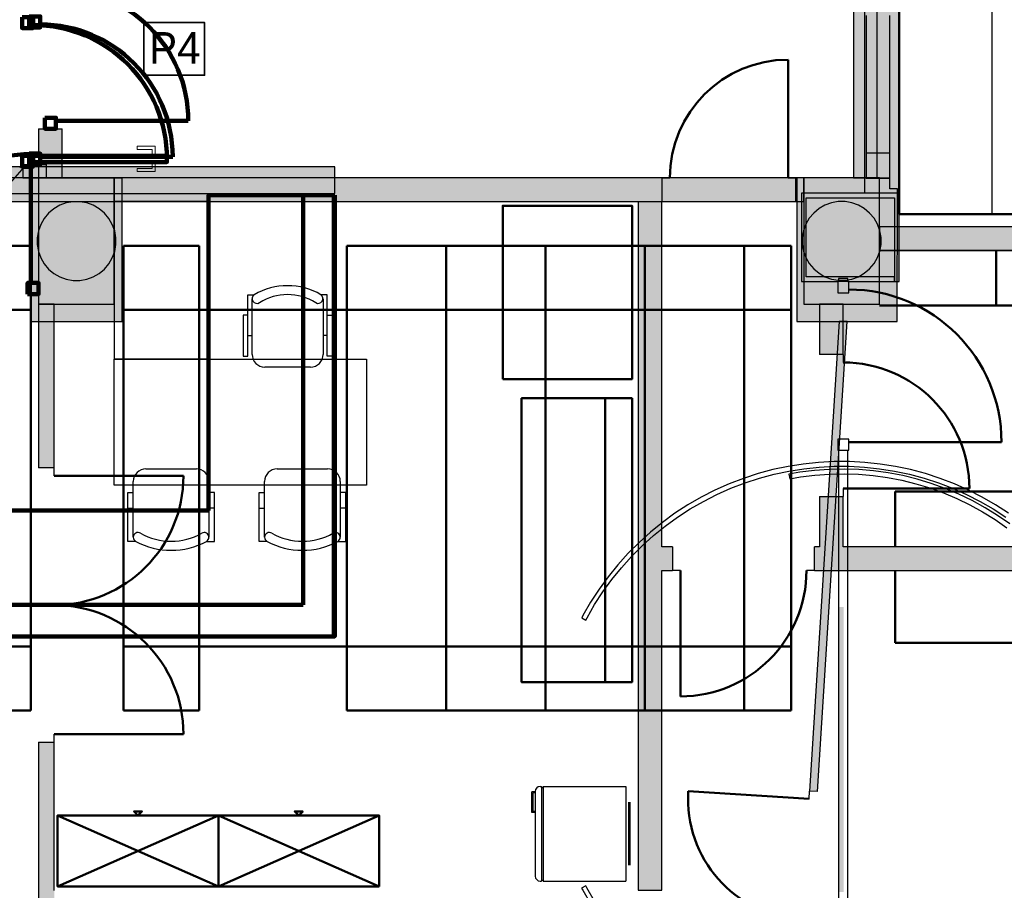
# Model space of a CAD drawing. Header units: metres. Extents: x -1 to 482, y -6 to 50.
# Tile 15 of 19: x 415.78 to 422.02, y 19.78 to 25.3. Entities that reach past the tile are written whole.
import ezdxf

# ---------------------------------------------------------------- set-up
doc = ezdxf.new("R2010")
doc.units = ezdxf.units.M
doc.linetypes.add('CONTINUA', pattern=[0])
doc.linetypes.add('VERDECKT', pattern=[9.525, 6.35, -3.175])
for name, color, linetype, lineweight in [('3D PB MURS', 7, 'CONTINUA', 25), ('3D PB MURS NOUS', 7, 'CONTINUA', 25), ('3D PB PILAR', 7, 'CONTINUA', 25), ('3D PS-1 MUR', 7, 'CONTINUA', 25), ('3D PS-1 MUR NOU', 7, 'CONTINUA', 25), ('3D PS-1 PILAR', 7, 'CONTINUA', 25), ('3D PS-2 MUR', 7, 'CONTINUA', 25), ('3D PS-2 MUR NOUS', 7, 'CONTINUA', 25), ('3D PS-2 PILARS', 7, 'CONTINUA', 25), ('DISPOSICIÓ FUSTERIES INT  PS -1', 7, 'CONTINUA', 25), ('PB ESCALES 2D', 7, 'CONTINUA', 25), ('PS -2  MOBLES', 7, 'CONTINUA', 25), ('PS-1 ESCALES 2D', 7, 'CONTINUA', 25), ('PS-1 MOBLES', 7, 'CONTINUA', 25)]:
    doc.layers.add(name, color=color, linetype=linetype, lineweight=lineweight)
doc.styles.add('Century Gothic', font='txt')

# ---------------------------------------------------------------- blocks, each defined once
blk = doc.blocks.new('_CLOSEDFILLED')
at = {"color": 0, "linetype": 'ByBlock', "lineweight": -2}
blk.add_solid([(-1, 0), (0, 0), (-1, 0)], dxfattribs=at)

msp = doc.modelspace()

# ---------------------------------------------------------------- hatches: boundary and pattern name
at = {"layer": '3D PB MURS', "linetype": 'CONTINUA', "lineweight": 18, "true_color": 0xa0a0a0, "transparency": 33554687}
for points in [[(421.3564, 24.2035), (421.3564, 27.1708), (421.1364, 27.1708), (421.1364, 24.2035)], [(417.7755, 24.3712), (410.3363, 24.3712), (410.3363, 24.3508), (410.3363, 24.3508), (410.3364, 24.2469), (410.3363, 24.2469), (410.3363, 24.2012), (413.3378, 24.2012), (413.4765, 24.201), (417.7755, 24.2012)]]:
    msp.add_hatch(color=253, dxfattribs=at).paths.add_polyline_path(points)
at = {"layer": '3D PB MURS', "linetype": 'CONTINUA', "lineweight": 18, "true_color": 0xababab, "transparency": 33554687}
for points in [[(421.3564, 24.2035), (420.7364, 24.2035), (420.7364, 24.1735), (421.3564, 24.1735)], [(420.7364, 24.1735), (420.7364, 23.6735), (420.7664, 23.6735), (420.7664, 24.1735)], [(421.3564, 23.6435), (421.3564, 24.1735), (421.3264, 24.1735), (421.3264, 23.6435)], [(421.0316, 23.6435), (421.3264, 23.6435), (421.3264, 23.6735), (420.7364, 23.6735), (420.7364, 23.6435), (420.9716, 23.6435), (420.9716, 23.6629), (421.0316, 23.6629)]]:
    msp.add_hatch(color=253, dxfattribs=at).paths.add_polyline_path(points)
at = {"layer": '3D PB MURS', "linetype": 'CONTINUA', "lineweight": 13, "transparency": 33554687}
msp.add_hatch(color=52, dxfattribs=at).paths.add_polyline_path([(420.9749, 21.5776), (420.9749, 19.771), (421.0049, 19.771), (421.0049, 21.5776)])
at = {"layer": '3D PB MURS NOUS', "linetype": 'CONTINUA', "lineweight": 18, "transparency": 33554687}
msp.add_hatch(color=220, dxfattribs=at).paths.add_polyline_path([(415.7764, 24.3712), (415.3705, 24.3712), (415.5205, 24.2012), (415.6591, 24.2011), (415.8071, 24.3711), (415.7764, 24.3711)])
at = {"layer": '3D PB PILAR', "linetype": 'CONTINUA', "lineweight": 18, "transparency": 33554687}
for points in [[(416.1591, 24.1494), (416.1154, 24.1494), (416.0724, 24.1418), (416.0313, 24.1268), (415.9935, 24.105), (415.96, 24.0769), (415.932, 24.0434), (415.9101, 24.0056), (415.8952, 23.9645), (415.8876, 23.9215), (415.8876, 23.8778), (415.8952, 23.8348), (415.9101, 23.7937), (415.932, 23.7559), (415.96, 23.7224), (415.9935, 23.6944), (416.0313, 23.6725), (416.0724, 23.6576), (416.1154, 23.65), (416.1591, 23.65), (416.2021, 23.6576), (416.2432, 23.6725), (416.281, 23.6944), (416.3145, 23.7224), (416.3426, 23.7559), (416.3644, 23.7937), (416.3794, 23.8348), (416.3869, 23.8778), (416.3869, 23.9215), (416.3794, 23.9645), (416.3644, 24.0056), (416.3426, 24.0434), (416.3145, 24.0769), (416.281, 24.105), (416.2432, 24.1268), (416.2021, 24.1418)], [(421.0133, 24.1505), (420.9696, 24.1505), (420.9266, 24.1429), (420.8855, 24.1279), (420.8477, 24.1061), (420.8142, 24.078), (420.7861, 24.0445), (420.7643, 24.0067), (420.7494, 23.9656), (420.7418, 23.9226), (420.7418, 23.8789), (420.7494, 23.8359), (420.7643, 23.7949), (420.7861, 23.757), (420.8142, 23.7236), (420.8477, 23.6955), (420.8855, 23.6736), (420.9266, 23.6587), (420.9696, 23.6511), (421.0133, 23.6511), (421.0563, 23.6587), (421.0974, 23.6736), (421.1352, 23.6955), (421.1687, 23.7236), (421.1968, 23.757), (421.2186, 23.7949), (421.2335, 23.8359), (421.2411, 23.8789), (421.2411, 23.9226), (421.2335, 23.9656), (421.2186, 24.0067), (421.1968, 24.0445), (421.1687, 24.078), (421.1352, 24.1061), (421.0974, 24.1279), (421.0563, 24.1429)]]:
    msp.add_hatch(color=9, dxfattribs=at).paths.add_polyline_path(points)
at = {"layer": '3D PS-1 MUR', "linetype": 'CONTINUA', "lineweight": 18, "true_color": 0xa0a0a0, "transparency": 33554687}
for points in [[(421.2167, 24.3007), (421.2167, 25.8907), (421.0667, 25.8907), (421.0667, 24.3007)], [(419.8514, 24.3007), (416.3764, 24.3007), (416.3764, 24.1507), (419.8514, 24.1507)], [(420.7514, 24.3007), (420.7014, 24.3007), (420.7014, 24.1507), (420.7514, 24.1507)], [(419.8514, 19.7811), (419.8514, 24.1507), (419.7014, 24.1507), (419.7014, 19.7811)], [(421.2314, 23.8407), (425.9363, 23.8407), (425.9674, 23.9907), (421.2314, 23.9907)], [(415.9964, 22.4605), (415.9964, 23.5007), (415.8964, 23.5007), (415.8964, 22.4605)], [(420.8518, 23.5007), (420.8518, 23.1797), (421.0018, 23.1797), (421.0018, 23.5007)], [(421.0018, 21.9607), (421.0018, 22.2798), (420.8518, 22.2798), (420.8518, 21.9607)], [(419.8514, 21.8107), (419.9189, 21.8107), (419.9189, 21.9607), (419.8514, 21.9607)], [(425.5467, 21.9607), (420.8183, 21.9607), (420.8183, 21.8107), (425.5156, 21.8107)], [(415.9964, 19.6807), (415.9964, 20.7207), (415.8964, 20.7207), (415.8964, 19.6807)]]:
    msp.add_hatch(color=253, dxfattribs=at).paths.add_polyline_path(points)
at = {"layer": '3D PS-1 MUR NOU', "linetype": 'CONTINUA', "lineweight": 18, "transparency": 33554687}
msp.add_hatch(color=220, dxfattribs=at).paths.add_polyline_path([(416.0464, 24.3007), (416.0464, 24.6124), (415.8964, 24.6124), (415.8964, 24.3007)])
at = {"layer": '3D PS-1 PILAR', "linetype": 'CONTINUA', "lineweight": 18, "transparency": 33554687}
for points in [[(415.8964, 23.5007), (416.3764, 23.5007), (416.3764, 24.3007), (415.8964, 24.3007)], [(420.7514, 23.5007), (421.2314, 23.5007), (421.2314, 24.3007), (420.7514, 24.3007)]]:
    msp.add_hatch(color=9, dxfattribs=at).paths.add_polyline_path(points)
at = {"layer": '3D PS-2 MUR', "linetype": 'CONTINUA', "lineweight": 18, "true_color": 0xa0a0a0, "transparency": 33554687}
for points in [[(421.2964, 24.2997), (421.2964, 24.4607), (421.1464, 24.4607), (421.1464, 24.2997)], [(420.7064, 24.3007), (412.6164, 24.3007), (412.6164, 24.2997), (412.4664, 24.2997), (412.4664, 24.3007), (411.9164, 24.3007), (411.9164, 24.1507), (420.7064, 24.1507)], [(420.9763, 23.3897), (420.7877, 20.4105), (420.8376, 20.4073), (421.0264, 23.3897)]]:
    msp.add_hatch(color=253, dxfattribs=at).paths.add_polyline_path(points)
at = {"layer": '3D PS-2 MUR NOUS', "linetype": 'CONTINUA', "lineweight": 18, "transparency": 33554687}
for points in [[(421.2964, 24.4607), (421.2964, 25.3307), (421.1464, 25.3307), (421.1464, 24.4607)], [(415.9473, 24.3007), (415.9473, 24.385), (415.7973, 24.385), (415.7973, 24.3007)]]:
    msp.add_hatch(color=220, dxfattribs=at).paths.add_polyline_path(points)
at = {"layer": '3D PS-2 PILARS', "linetype": 'CONTINUA', "lineweight": 18, "transparency": 33554687}
for points in [[(415.8464, 23.3897), (416.4272, 23.3897), (416.4272, 24.2997), (415.8464, 24.2997)], [(420.9774, 23.3907), (421.3444, 23.3907), (421.3464, 24.2307), (421.2964, 24.2307), (421.2964, 24.2997), (421.1464, 24.3), (420.7064, 24.3007), (420.7064, 23.3907), (420.9782, 23.3907)]]:
    msp.add_hatch(color=9, dxfattribs=at).paths.add_polyline_path(points)

# ---------------------------------------------------------------- linework, layer by layer
at = {"layer": '3D PB MURS', "color": 7, "linetype": 'CONTINUA', "lineweight": 25, "transparency": 33554687}
for p, q in [((421.3564, 24.2035), (421.3564, 27.1696)), ((421.1364, 25.8908), (421.1364, 24.2035)), ((417.7755, 24.3712), (412.127, 24.3712)), ((417.7755, 24.2012), (417.7755, 24.3712)), ((413.4765, 24.201), (417.7755, 24.2012)), ((421.1364, 24.2035), (420.7364, 24.2035)), ((420.7364, 24.2035), (420.7364, 24.1735)), ((421.3564, 24.2035), (421.1364, 24.2035)), ((421.3564, 24.1735), (421.3564, 24.2035)), ((421.3564, 24.2035), (421.3564, 24.2035)), ((421.3564, 24.2035), (421.3564, 24.2035)), ((420.7364, 24.1735), (420.7364, 23.6735)), ((420.7664, 24.1735), (421.3264, 24.1735)), ((420.7664, 23.6735), (420.7664, 24.1735)), ((421.3264, 24.1735), (421.3264, 23.6435)), ((421.3564, 23.6435), (421.3564, 24.1735)), ((420.7364, 23.6735), (420.7364, 23.6435)), ((420.7364, 23.6435), (420.9716, 23.6435)), ((421.3264, 23.6735), (420.7664, 23.6735)), ((421.0316, 23.6629), (420.9716, 23.6629)), ((420.9716, 23.6629), (420.9716, 23.6435)), ((420.9716, 23.6435), (420.9716, 23.6426)), ((421.0316, 23.6426), (420.9716, 23.6426)), ((421.0316, 23.6435), (421.0316, 23.6629)), ((421.0316, 23.6426), (421.0316, 23.6435)), ((421.0316, 23.6435), (421.3264, 23.6435)), ((421.3264, 23.6435), (421.3264, 23.6735)), ((421.3264, 23.6435), (421.3564, 23.6435)), ((420.9716, 22.5738), (421.0316, 22.5738)), ((420.9716, 22.5738), (420.9716, 22.5009)), ((421.0316, 22.5009), (421.0316, 22.5738)), ((420.8453, 22.4958), (420.748, 22.4855)), ((420.943, 22.5009), (420.8453, 22.4958)), ((420.9716, 22.5009), (420.943, 22.5009)), ((421.0316, 22.5009), (420.9716, 22.5009)), ((420.9716, 22.5009), (420.9716, 22.4978)), ((420.9716, 22.4978), (420.9716, 18.8341)), ((421.0316, 22.4978), (421.0316, 22.5009)), ((421.0408, 22.5009), (421.0316, 22.5009)), ((421.0316, 18.8341), (421.0316, 22.4978)), ((421.1385, 22.4958), (421.0408, 22.5009)), ((421.2358, 22.4855), (421.1385, 22.4958)), ((420.5557, 22.4499), (420.4612, 22.4246)), ((420.6514, 22.4702), (420.5557, 22.4499)), ((420.5627, 22.4207), (420.6569, 22.4407)), ((420.748, 22.4855), (420.6514, 22.4702)), ((420.726, 22.4331), (420.6561, 22.4205)), ((420.6569, 22.4407), (420.7519, 22.4558)), ((420.8191, 22.4448), (420.726, 22.4331)), ((420.7519, 22.4558), (420.8477, 22.4659)), ((420.9127, 22.4516), (420.8191, 22.4448)), ((420.8477, 22.4659), (420.9438, 22.4709)), ((421.0065, 22.4535), (420.9127, 22.4516)), ((420.9438, 22.4709), (421.04, 22.4709)), ((421.1002, 22.4505), (421.0065, 22.4535)), ((421.04, 22.4709), (421.1362, 22.4659)), ((421.1937, 22.4426), (421.1002, 22.4505)), ((421.1362, 22.4659), (421.2319, 22.4558)), ((421.2867, 22.4298), (421.1937, 22.4426)), ((421.2319, 22.4558), (421.327, 22.4407)), ((421.3324, 22.4702), (421.2358, 22.4855)), ((421.3788, 22.4121), (421.2867, 22.4298)), ((421.327, 22.4407), (421.4211, 22.4207)), ((421.4281, 22.4499), (421.3324, 22.4702)), ((421.5226, 22.4246), (421.4281, 22.4499)), ((420.3682, 22.3944), (420.2769, 22.3593)), ((420.2884, 22.3316), (420.3782, 22.3661)), ((420.4612, 22.4246), (420.3682, 22.3944)), ((420.3782, 22.3661), (420.4698, 22.3958)), ((420.4698, 22.3958), (420.5627, 22.4207)), ((420.6561, 22.4205), (420.6618, 22.3911)), ((420.6618, 22.3911), (420.7305, 22.4034)), ((420.7305, 22.4034), (420.822, 22.4149)), ((420.822, 22.4149), (420.9141, 22.4216)), ((420.9141, 22.4216), (421.0063, 22.4235)), ((421.0063, 22.4235), (421.0985, 22.4205)), ((421.0985, 22.4205), (421.1904, 22.4127)), ((421.1904, 22.4127), (421.2818, 22.4002)), ((421.2818, 22.4002), (421.3724, 22.3828)), ((421.3724, 22.3828), (421.462, 22.3607)), ((421.4699, 22.3897), (421.3788, 22.4121)), ((421.4211, 22.4207), (421.5141, 22.3958)), ((421.5597, 22.3625), (421.4699, 22.3897)), ((421.5141, 22.3958), (421.6056, 22.3661)), ((421.6156, 22.3944), (421.5226, 22.4246)), ((421.648, 22.3307), (421.5597, 22.3625)), ((421.6056, 22.3661), (421.6955, 22.3316)), ((421.707, 22.3593), (421.6156, 22.3944)), ((420.1875, 22.3195), (420.1003, 22.2751)), ((420.2769, 22.3593), (420.1875, 22.3195)), ((420.2004, 22.2924), (420.2884, 22.3316)), ((421.462, 22.3607), (421.5503, 22.334)), ((421.5503, 22.334), (421.637, 22.3027)), ((421.637, 22.3027), (421.7221, 22.2669)), ((421.7344, 22.2943), (421.648, 22.3307)), ((421.6955, 22.3316), (421.7834, 22.2924)), ((421.7963, 22.3195), (421.707, 22.3593)), ((421.8835, 22.2751), (421.7963, 22.3195)), ((420.1003, 22.2751), (420.0156, 22.2262)), ((420.0313, 22.2006), (420.1147, 22.2487)), ((420.1147, 22.2487), (420.2004, 22.2924)), ((421.7221, 22.2669), (421.8051, 22.2267)), ((421.8189, 22.2534), (421.7344, 22.2943)), ((421.7834, 22.2924), (421.8692, 22.2487)), ((421.9011, 22.2081), (421.8189, 22.2534)), ((421.8692, 22.2487), (421.9525, 22.2006)), ((421.9682, 22.2262), (421.8835, 22.2751)), ((420.0156, 22.2262), (419.9336, 22.1729)), ((419.9506, 22.1482), (420.0313, 22.2006)), ((421.8051, 22.2267), (421.8859, 22.1822)), ((421.8859, 22.1822), (421.9643, 22.1336)), ((421.9808, 22.1586), (421.9011, 22.2081)), ((421.9525, 22.2006), (422.0333, 22.1482)), ((422.0503, 22.1729), (421.9682, 22.2262)), ((419.8544, 22.1154), (419.7784, 22.0538)), ((419.9336, 22.1729), (419.8544, 22.1154)), ((419.8727, 22.0916), (419.9506, 22.1482)), ((421.9643, 22.1336), (422.04, 22.0809)), ((422.0578, 22.105), (421.9808, 22.1586)), ((419.7784, 22.0538), (419.7057, 21.9884)), ((419.7979, 22.031), (419.8727, 22.0916)), ((419.7057, 21.9884), (419.6365, 21.9192)), ((419.7264, 21.9666), (419.7979, 22.031)), ((419.6583, 21.8986), (419.7264, 21.9666)), ((419.6365, 21.9192), (419.5711, 21.8465)), ((419.5939, 21.827), (419.6583, 21.8986)), ((419.5711, 21.8465), (419.5095, 21.7705)), ((419.5333, 21.7522), (419.5939, 21.827)), ((419.5095, 21.7705), (419.452, 21.6914)), ((419.4768, 21.6744), (419.5333, 21.7522)), ((419.452, 21.6914), (419.3987, 21.6093)), ((419.4243, 21.5936), (419.4768, 21.6744)), ((419.3987, 21.6093), (419.3498, 21.5246)), ((419.3762, 21.5103), (419.4243, 21.5936)), ((419.3498, 21.5246), (419.342, 21.5091)), ((419.342, 21.5091), (419.3685, 21.4951)), ((419.3685, 21.4951), (419.3762, 21.5103)), ((419.3681, 19.8086), (419.3416, 19.7945)), ((419.3747, 19.7956), (419.3681, 19.8086)), ((419.3416, 19.7945), (419.3484, 19.7813)), ((419.3484, 19.7813), (419.3973, 19.6965)), ((419.4229, 19.7122), (419.3747, 19.7956))]:
    msp.add_line(p, q, dxfattribs=at)
at = {"layer": '3D PB MURS', "color": 202, "linetype": 'CONTINUA', "lineweight": 50, "transparency": 33554687}
msp.add_line((421.0366, 22.6238), (422.0054, 22.6238), dxfattribs=at)
at = {"layer": '3D PB MURS', "color": 7, "linetype": 'CONTINUA', "lineweight": 25, "transparency": 33554687}
for points in [[(420.9666, 23.6426), (420.9666, 23.5726), (421.0366, 23.5726), (421.0366, 23.6426), (420.9666, 23.6426)], [(420.9666, 22.6438), (420.9666, 22.5738), (421.0366, 22.5738), (421.0366, 22.6438), (420.9666, 22.6438)]]:
    msp.add_lwpolyline(points, close=True, dxfattribs=at)
at = {"layer": '3D PB MURS', "color": 202, "linetype": 'CONTINUA', "lineweight": 50, "transparency": 33554687}
msp.add_arc((421.0366, 22.6238), 0.9688, 0, 90, dxfattribs=at)
at = {"layer": '3D PB MURS NOUS', "color": 7, "linetype": 'CONTINUA', "lineweight": 25, "transparency": 33554687}
for p in [(415.6591, 24.2011), (415.7764, 24.3711)]:
    msp.add_line(p, (415.8071, 24.3711), dxfattribs=at)
at = {"layer": '3D PB MURS NOUS', "color": 240, "linetype": 'VERDECKT', "lineweight": 140, "transparency": 33554687}
for p, q in [((417.7705, 24.1914), (417.7705, 21.3914)), ((417.7755, 24.1914), (417.7755, 21.3914))]:
    msp.add_line(p, q, dxfattribs=at)
at = {"layer": '3D PB MURS NOUS', "linetype": 'CONTINUA', "transparency": 33554687}
msp.add_line((417.7755, 24.1914), (417.7755, 21.3914), dxfattribs=at)
at = {"layer": '3D PB MURS NOUS', "linetype": 'CONTINUA', "lineweight": 140, "transparency": 33554687}
for p, q in [((413.9755, 21.3914), (416.9255, 21.3914)), ((417.6255, 21.3914), (414.8255, 21.3914)), ((415.9255, 21.3914), (417.7755, 21.3914))]:
    msp.add_line(p, q, dxfattribs=at)
at = {"layer": '3D PB MURS NOUS', "color": 240, "linetype": 'CONTINUA', "lineweight": 140, "transparency": 33554687}
for points in [[(415.7914, 25.3208), (415.7914, 25.2508), (415.8614, 25.2508), (415.8614, 25.3208), (415.7914, 25.3208)], [(415.7914, 24.4411), (415.7914, 24.3711), (415.8614, 24.3711), (415.8614, 24.4411), (415.7914, 24.4411)], [(416.7112, 24.4411), (415.8614, 24.4411), (415.8614, 24.4211), (415.8614, 24.4011), (416.7112, 24.4011), (416.7112, 24.4211), (416.7112, 24.4411)]]:
    msp.add_lwpolyline(points, close=True, dxfattribs=at)
at = {"layer": '3D PB MURS NOUS', "color": 40, "linetype": 'CONTINUA', "lineweight": 18, "transparency": 33554687}
for points in [[(416.6362, 24.4511), (416.6162, 24.4511), (416.6162, 24.4811), (416.5212, 24.4811), (416.5212, 24.5011), (416.6362, 24.5011), (416.6362, 24.4511)], [(416.6512, 24.4511), (416.6012, 24.4511), (416.6012, 24.4411), (416.6512, 24.4411), (416.6512, 24.4511)], [(416.6362, 24.3911), (416.6162, 24.3911), (416.6162, 24.3611), (416.5212, 24.3611), (416.5212, 24.3411), (416.6362, 24.3411), (416.6362, 24.3911)], [(416.6512, 24.4011), (416.6012, 24.4011), (416.6012, 24.3911), (416.6512, 24.3911), (416.6512, 24.4011)]]:
    msp.add_lwpolyline(points, close=True, dxfattribs=at)
at = {"layer": '3D PB MURS NOUS', "linetype": 'CONTINUA', "lineweight": 140, "transparency": 33554687}
for points in [[(416.9755, 22.1914), (416.9755, 24.1914), (417.7755, 24.1914)], [(417.7755, 24.1914), (417.5755, 24.1914), (417.5755, 21.5914)], [(417.6255, 21.3914), (417.7755, 21.3914), (417.7755, 24.1914)], [(416.9755, 22.1914), (413.9755, 22.1914), (413.9755, 21.3914)], [(414.8255, 21.3914), (414.8255, 21.5914), (417.5755, 21.5914)]]:
    msp.add_lwpolyline(points, dxfattribs=at)
at = {"layer": '3D PB MURS NOUS', "color": 240, "linetype": 'CONTINUA', "lineweight": 140, "transparency": 33554687}
msp.add_arc((415.8614, 24.4211), 0.8497, 0, 90, dxfattribs=at)
at = {"layer": '3D PB PILAR', "color": 7, "linetype": 'CONTINUA', "lineweight": 25, "transparency": 33554687}
for p, q in [((421.3564, 27.1696), (421.3567, 24.0697)), ((416.0313, 24.1268), (415.9935, 24.105)), ((416.0724, 24.1418), (416.0313, 24.1268)), ((416.1154, 24.1494), (416.0724, 24.1418)), ((416.1591, 24.1494), (416.1154, 24.1494)), ((416.2021, 24.1418), (416.1591, 24.1494)), ((416.2432, 24.1268), (416.2021, 24.1418)), ((416.281, 24.105), (416.2432, 24.1268)), ((420.8855, 24.1279), (420.8477, 24.1061)), ((420.9266, 24.1429), (420.8855, 24.1279)), ((420.9696, 24.1505), (420.9266, 24.1429)), ((421.0133, 24.1505), (420.9696, 24.1505)), ((421.0563, 24.1429), (421.0133, 24.1505)), ((421.0974, 24.1279), (421.0563, 24.1429)), ((421.1352, 24.1061), (421.0974, 24.1279)), ((415.96, 24.0769), (415.932, 24.0434)), ((415.9935, 24.105), (415.96, 24.0769)), ((416.3145, 24.0769), (416.281, 24.105)), ((416.3426, 24.0434), (416.3145, 24.0769)), ((420.8142, 24.078), (420.7861, 24.0445)), ((420.8477, 24.1061), (420.8142, 24.078)), ((421.1687, 24.078), (421.1352, 24.1061)), ((421.1968, 24.0445), (421.1687, 24.078)), ((421.3567, 24.0697), (422.5366, 24.0697)), ((415.9101, 24.0056), (415.8952, 23.9645)), ((415.932, 24.0434), (415.9101, 24.0056)), ((416.3644, 24.0056), (416.3426, 24.0434)), ((416.3794, 23.9645), (416.3644, 24.0056)), ((420.7643, 24.0067), (420.7494, 23.9656)), ((420.7861, 24.0445), (420.7643, 24.0067)), ((421.2186, 24.0067), (421.1968, 24.0445)), ((421.2335, 23.9656), (421.2186, 24.0067)), ((415.8952, 23.9645), (415.8876, 23.9215)), ((416.3869, 23.9215), (416.3794, 23.9645)), ((420.7494, 23.9656), (420.7418, 23.9226)), ((421.2411, 23.9226), (421.2335, 23.9656)), ((415.8876, 23.9215), (415.8876, 23.8778)), ((415.8876, 23.8778), (415.8952, 23.8348)), ((416.3794, 23.8348), (416.3869, 23.8778)), ((416.3869, 23.8778), (416.3869, 23.9215)), ((420.7418, 23.9226), (420.7418, 23.8789)), ((420.7418, 23.8789), (420.7494, 23.8359)), ((421.2335, 23.8359), (421.2411, 23.8789)), ((421.2411, 23.8789), (421.2411, 23.9226)), ((415.8952, 23.8348), (415.9101, 23.7937)), ((416.3644, 23.7937), (416.3794, 23.8348)), ((420.7494, 23.8359), (420.7643, 23.7949)), ((421.2186, 23.7949), (421.2335, 23.8359)), ((415.9101, 23.7937), (415.932, 23.7559)), ((415.932, 23.7559), (415.96, 23.7224)), ((416.3145, 23.7224), (416.3426, 23.7559)), ((416.3426, 23.7559), (416.3644, 23.7937)), ((420.7643, 23.7949), (420.7861, 23.757)), ((420.7861, 23.757), (420.8142, 23.7236)), ((421.1687, 23.7236), (421.1968, 23.757)), ((421.1968, 23.757), (421.2186, 23.7949)), ((415.96, 23.7224), (415.9935, 23.6944)), ((415.9935, 23.6944), (416.0313, 23.6725)), ((416.2432, 23.6725), (416.281, 23.6944)), ((416.281, 23.6944), (416.3145, 23.7224)), ((420.8142, 23.7236), (420.8477, 23.6955)), ((420.8477, 23.6955), (420.8855, 23.6736)), ((421.0974, 23.6736), (421.1352, 23.6955)), ((421.1352, 23.6955), (421.1687, 23.7236)), ((416.0313, 23.6725), (416.0724, 23.6576)), ((416.0724, 23.6576), (416.1154, 23.65)), ((416.1154, 23.65), (416.1591, 23.65)), ((416.1591, 23.65), (416.2021, 23.6576)), ((416.2021, 23.6576), (416.2432, 23.6725)), ((420.8855, 23.6736), (420.9266, 23.6587)), ((420.9266, 23.6587), (420.9696, 23.6511)), ((420.9696, 23.6511), (421.0133, 23.6511)), ((421.0133, 23.6511), (421.0563, 23.6587)), ((421.0563, 23.6587), (421.0974, 23.6736))]:
    msp.add_line(p, q, dxfattribs=at)
at = {"layer": '3D PB PILAR', "color": 202, "linetype": 'CONTINUA', "lineweight": 50, "transparency": 33554687}
for p, q in [((421.3567, 25.7195), (421.3567, 24.0697)), ((421.3567, 24.0697), (422.5366, 24.0697))]:
    msp.add_line(p, q, dxfattribs=at)
at = {"layer": '3D PS-1 MUR', "color": 7, "linetype": 'CONTINUA', "lineweight": 25, "transparency": 33554687}
for p, q in [((421.0667, 25.8907), (421.0667, 24.3007)), ((421.2167, 24.3007), (421.2167, 25.8907)), ((419.8514, 24.3007), (416.3764, 24.3007)), ((416.3764, 24.3007), (416.3764, 24.1507)), ((419.8514, 24.3007), (419.8514, 24.1507)), ((419.8514, 24.3007), (419.9014, 24.3007)), ((420.6514, 24.3007), (420.7014, 24.3007)), ((420.7014, 24.1507), (420.7014, 24.3007)), ((420.7514, 24.3007), (420.7014, 24.3007)), ((420.7514, 24.1507), (420.7514, 24.3007)), ((421.0667, 24.3007), (421.2167, 24.3007)), ((416.3764, 24.1507), (419.7014, 24.1507)), ((419.7014, 24.1507), (419.7014, 19.7811)), ((419.8514, 21.9607), (419.8514, 24.1507)), ((420.7014, 24.1507), (420.7514, 24.1507)), ((425.9674, 23.9907), (421.2314, 23.9907)), ((421.2314, 23.9907), (421.2314, 23.8407)), ((421.2314, 23.8407), (425.9363, 23.8407)), ((415.9964, 23.5007), (415.8964, 23.5007)), ((415.8964, 23.5007), (415.8964, 22.4605)), ((415.9964, 22.4605), (415.9964, 23.5007)), ((420.8518, 23.5007), (420.8518, 23.1797)), ((421.0018, 23.5007), (420.8518, 23.5007)), ((421.0018, 23.1797), (421.0018, 23.5007)), ((421.0018, 23.1797), (420.8518, 23.1797)), ((421.0018, 23.1797), (421.0018, 23.1297)), ((415.9964, 22.4605), (415.8964, 22.4605)), ((415.9964, 22.4105), (415.9964, 22.4605)), ((421.0018, 22.3298), (421.0018, 22.2798)), ((420.8518, 22.2798), (421.0018, 22.2798)), ((420.8518, 22.2798), (420.8518, 21.9607)), ((421.0018, 21.9607), (421.0018, 22.2798)), ((419.9189, 21.9607), (419.8514, 21.9607)), ((419.9189, 21.9607), (419.9189, 21.8107)), ((420.8183, 21.8107), (420.8183, 21.9607)), ((420.8518, 21.9607), (420.8183, 21.9607)), ((425.5467, 21.9607), (421.0018, 21.9607)), ((419.8514, 21.8107), (419.9189, 21.8107)), ((419.8514, 19.7811), (419.8514, 21.8107)), ((419.9689, 21.8107), (419.9189, 21.8107)), ((420.8183, 21.8107), (420.7683, 21.8107)), ((420.8183, 21.8107), (425.5156, 21.8107)), ((415.9964, 21.5901), (415.9964, 21.5911)), ((415.9964, 20.7207), (415.9964, 20.7707)), ((415.8964, 20.7207), (415.9964, 20.7207)), ((415.8964, 20.7207), (415.8964, 19.6807)), ((415.9964, 19.7807), (415.9964, 20.7207)), ((419.7014, 19.7811), (419.8514, 19.7811))]:
    msp.add_line(p, q, dxfattribs=at)
at = {"layer": '3D PS-1 MUR', "color": 202, "linetype": 'CONTINUA', "lineweight": 50, "transparency": 33554687}
for p, q in [((420.6514, 24.3007), (420.6514, 25.0507)), ((415.9964, 22.4105), (416.8158, 22.4105)), ((421.0018, 22.3298), (421.8017, 22.3298)), ((419.9689, 21.8107), (419.9689, 21.0114)), ((415.9964, 20.7707), (416.8158, 20.7707))]:
    msp.add_line(p, q, dxfattribs=at)
for centre, radius, start, end in [((420.6514, 24.3007), 0.75, 90, 180), ((421.0018, 22.3298), 0.7999, 0, 90), ((415.9964, 22.4105), 0.8194, 270, 0), ((419.9689, 21.8107), 0.7993, 270, 0), ((415.9964, 20.7707), 0.8194, 0, 90)]:
    msp.add_arc(centre, radius, start, end, dxfattribs=at)
at = {"layer": '3D PS-1 MUR NOU', "color": 7, "linetype": 'CONTINUA', "lineweight": 25, "transparency": 33554687}
for p, q in [((415.8964, 24.6124), (416.0464, 24.6124)), ((415.8964, 24.6124), (415.8964, 24.3007)), ((416.0464, 24.3007), (416.0464, 24.6124)), ((415.8964, 24.3007), (416.0464, 24.3007))]:
    msp.add_line(p, q, dxfattribs=at)
at = {"layer": '3D PS-1 MUR NOU', "color": 240, "linetype": 'CONTINUA', "lineweight": 140, "transparency": 33554687}
for p, q in [((416.0064, 24.6624), (416.8464, 24.6624)), ((415.8464, 23.634), (415.8464, 24.4519))]:
    msp.add_line(p, q, dxfattribs=at)
for points in [[(415.9364, 24.6824), (415.9364, 24.6124), (416.0064, 24.6124), (416.0064, 24.6824), (415.9364, 24.6824)], [(415.8264, 23.564), (415.8964, 23.564), (415.8964, 23.634), (415.8264, 23.634), (415.8264, 23.564)]]:
    msp.add_lwpolyline(points, close=True, dxfattribs=at)
for centre, radius, start, end in [((416.0064, 24.6624), 0.84, 0, 90), ((415.8464, 23.634), 0.818, 90, 180)]:
    msp.add_arc(centre, radius, start, end, dxfattribs=at)
at = {"layer": '3D PS-1 PILAR', "color": 7, "linetype": 'CONTINUA', "lineweight": 25, "transparency": 33554687}
for p, q in [((416.3764, 24.3007), (415.8964, 24.3007)), ((415.8964, 24.3007), (415.8964, 23.5007)), ((416.3764, 23.5007), (416.3764, 24.3007)), ((421.2314, 24.3007), (420.7514, 24.3007)), ((420.7514, 24.3007), (420.7514, 23.5007)), ((421.2314, 23.5007), (421.2314, 24.3007)), ((415.8964, 23.5007), (416.3764, 23.5007)), ((420.7514, 23.5007), (421.2314, 23.5007))]:
    msp.add_line(p, q, dxfattribs=at)
at = {"layer": '3D PS-2 MUR', "color": 7, "linetype": 'CONTINUA', "lineweight": 25, "transparency": 33554687}
for p, q in [((421.1464, 24.4607), (421.2964, 24.4607)), ((421.1464, 24.4607), (421.1464, 24.2997)), ((421.2964, 24.2997), (421.2964, 24.4607)), ((420.7064, 24.3007), (412.6164, 24.3007)), ((420.7064, 24.1507), (420.7064, 24.3007)), ((421.1464, 24.2997), (421.2964, 24.2997)), ((411.9164, 24.1507), (420.7064, 24.1507)), ((420.9763, 23.3897), (420.7877, 20.4105)), ((420.8376, 20.4073), (421.0264, 23.3897)), ((421.0264, 23.3897), (420.9763, 23.3897)), ((420.7845, 20.3606), (420.7877, 20.4105)), ((420.8376, 20.4073), (420.7877, 20.4105))]:
    msp.add_line(p, q, dxfattribs=at)
at = {"layer": '3D PS-2 MUR', "color": 202, "linetype": 'CONTINUA', "lineweight": 50, "transparency": 33554687}
msp.add_line((420.7845, 20.3606), (420.0182, 20.4091), dxfattribs=at)
msp.add_arc((420.7845, 20.3606), 0.7678, 176.37748, 266.37748, dxfattribs=at)
at = {"layer": '3D PS-2 MUR NOUS', "color": 7, "linetype": 'CONTINUA', "lineweight": 25, "transparency": 33554687}
for p, q in [((421.1464, 25.3307), (421.1464, 24.4607)), ((421.2964, 24.4607), (421.2964, 25.3307)), ((421.1464, 24.4607), (421.2964, 24.4607)), ((415.7973, 24.385), (415.9473, 24.385)), ((415.7973, 24.385), (415.7973, 24.3007)), ((415.9473, 24.3007), (415.9473, 24.385)), ((415.7973, 24.3007), (415.9473, 24.3007))]:
    msp.add_line(p, q, dxfattribs=at)
at = {"layer": '3D PS-2 MUR NOUS', "color": 240, "linetype": 'CONTINUA', "lineweight": 140, "transparency": 33554687}
msp.add_line((415.9073, 24.435), (416.7473, 24.435), dxfattribs=at)
for points in [[(415.8373, 25.325), (415.8373, 25.255), (415.9073, 25.255), (415.9073, 25.325), (415.8373, 25.325)], [(415.8373, 24.455), (415.8373, 24.385), (415.9073, 24.385), (415.9073, 24.455), (415.8373, 24.455)]]:
    msp.add_lwpolyline(points, close=True, dxfattribs=at)
msp.add_arc((415.9073, 24.435), 0.84, 0, 90, dxfattribs=at)
at = {"layer": '3D PS-2 PILARS', "color": 7, "linetype": 'CONTINUA', "lineweight": 25, "transparency": 33554687}
for p, q in [((416.4272, 24.2997), (415.8464, 24.2997)), ((415.8464, 24.2997), (415.8464, 23.3897)), ((416.4272, 23.3897), (416.4272, 24.2997)), ((421.1464, 24.3), (420.7064, 24.3007)), ((420.7064, 24.3007), (420.7064, 23.3907)), ((421.2964, 24.2997), (421.1464, 24.3)), ((421.2964, 24.2307), (421.2964, 24.2997)), ((421.3464, 24.2307), (421.2964, 24.2307)), ((421.3444, 23.3907), (421.3464, 24.2307)), ((415.8464, 23.3897), (416.4272, 23.3897)), ((420.7064, 23.3907), (420.9782, 23.3907)), ((420.9774, 23.3907), (421.3444, 23.3907)), ((420.9782, 23.3907), (420.9774, 23.3907))]:
    msp.add_line(p, q, dxfattribs=at)
at = {"layer": 'DISPOSICIÓ FUSTERIES INT  PS -1', "color": 2, "linetype": 'CONTINUA', "lineweight": 35, "transparency": 33554687}
msp.add_lwpolyline([(416.5641, 24.9524), (416.9499, 24.9524), (416.9499, 25.2857), (416.5641, 25.2857), (416.5641, 24.9524)], dxfattribs=at)
at = {"layer": 'PB ESCALES 2D', "color": 7, "linetype": 'CONTINUA', "lineweight": 25, "transparency": 33554687}
for p, q in [((421.9464, 24.0708), (421.9464, 26.5831)), ((421.3564, 24.0708), (422.5364, 24.0708))]:
    msp.add_line(p, q, dxfattribs=at)
at = {"layer": 'PS -2  MOBLES', "color": 202, "linetype": 'CONTINUA', "lineweight": 50, "transparency": 33554687}
for p, q in [((415.8464, 23.8707), (413.6564, 23.8707)), ((415.8464, 23.8707), (415.8464, 20.9207)), ((416.9151, 23.8707), (416.4351, 23.8707)), ((416.4351, 23.8707), (416.4351, 20.9207)), ((416.9151, 23.8707), (416.9151, 20.9207)), ((420.6719, 23.8707), (417.8519, 23.8707)), ((417.8519, 23.8707), (417.8519, 20.9207)), ((418.4819, 23.8707), (418.4819, 20.9207)), ((419.1119, 23.8707), (419.1119, 20.9207)), ((419.7419, 23.8707), (419.7419, 20.9207)), ((420.3719, 23.8707), (420.3719, 20.9207)), ((420.6719, 23.8707), (420.6719, 20.9207)), ((413.6564, 23.4645), (415.8464, 23.4645)), ((416.4351, 23.4645), (416.9151, 23.4645)), ((417.8519, 23.4645), (416.9151, 23.4645)), ((417.8519, 23.4645), (420.6719, 23.4645)), ((413.6564, 21.3268), (415.8464, 21.3268)), ((416.4351, 21.3268), (416.9151, 21.3268)), ((417.8519, 21.3268), (416.9151, 21.3268)), ((417.8519, 21.3268), (420.6719, 21.3268)), ((415.8464, 20.9207), (413.6564, 20.9207)), ((416.9151, 20.9207), (416.4351, 20.9207)), ((420.6719, 20.9207), (417.8519, 20.9207))]:
    msp.add_line(p, q, dxfattribs=at)
at = {"layer": 'PS-1 ESCALES 2D', "color": 7, "lineweight": 25, "transparency": 33554687}
msp.add_line((425.9363, 23.8407), (421.2314, 23.8407), dxfattribs=at)
at = {"layer": 'PS-1 MOBLES', "lineweight": 50, "transparency": 33554687}
for p, q in [((421.9714, 23.5007), (421.9714, 23.8407)), ((425.5064, 23.4907), (421.2314, 23.4907)), ((419.4913, 22.9023), (419.4913, 21.1023)), ((421.3314, 22.3107), (425.2618, 22.3107)), ((421.3314, 21.9607), (421.3314, 22.3107)), ((421.3314, 21.3507), (421.3314, 21.8107)), ((421.3314, 21.3507), (425.0629, 21.3507)), ((416.0172, 20.2561), (417.0372, 19.8061)), ((417.0372, 20.2561), (416.0172, 19.8061)), ((417.0372, 19.8061), (418.0572, 20.2561)), ((418.0572, 19.8061), (417.0372, 20.2561))]:
    msp.add_line(p, q, dxfattribs=at)
at = {"layer": 'PS-1 MOBLES', "color": 180, "transparency": 33554687}
for p, q in [((417.2514, 23.1807), (417.2514, 23.5341)), ((417.7014, 23.5341), (417.7014, 23.1807)), ((417.2247, 23.3007), (417.2514, 23.3007)), ((417.7282, 23.3007), (417.7014, 23.3007)), ((416.9764, 23.1507), (416.3764, 23.1507)), ((417.6214, 23.1007), (417.3314, 23.1007)), ((419.0789, 20.4394), (419.0874, 20.4394)), ((419.0874, 20.4394), (419.0874, 19.8394)), ((419.0874, 20.4335), (419.0974, 20.4335)), ((419.0974, 20.4394), (419.6223, 20.4394)), ((419.0974, 20.4394), (419.0974, 19.8394)), ((419.6223, 20.4394), (419.6223, 19.8394)), ((419.0474, 20.4051), (419.0255, 20.4051)), ((419.0255, 20.2749), (419.0255, 20.4051)), ((419.0314, 20.3992), (419.0314, 20.2808)), ((419.0474, 20.3992), (419.0314, 20.3992)), ((419.0474, 20.4079), (419.0474, 19.8709)), ((419.639, 20.3396), (419.639, 19.9412)), ((419.6483, 20.3396), (419.6483, 19.9412)), ((419.0474, 20.2749), (419.0255, 20.2749)), ((419.0474, 20.2808), (419.0314, 20.2808)), ((419.0789, 19.8394), (419.0874, 19.8394)), ((419.0874, 19.8453), (419.0974, 19.8453)), ((419.0974, 19.8394), (419.6223, 19.8394))]:
    msp.add_line(p, q, dxfattribs=at)
at = {"layer": 'PS-1 MOBLES', "color": 180, "linetype": 'CONTINUA', "transparency": 33554687}
for p, q in [((416.5776, 22.4546), (416.8976, 22.4546)), ((417.4105, 22.4546), (417.7305, 22.4546)), ((416.4976, 22.0212), (416.4976, 22.3746)), ((416.9776, 22.3746), (416.9776, 22.0212)), ((417.3305, 22.0212), (417.3305, 22.3746)), ((417.8105, 22.3746), (417.8105, 22.0212)), ((417.0076, 22.3046), (416.9826, 22.3046)), ((417.8405, 22.3046), (417.8155, 22.3046)), ((416.4626, 22.2046), (416.4976, 22.2046)), ((417.0126, 22.2046), (416.9776, 22.2046)), ((417.2955, 22.2046), (417.3305, 22.2046)), ((417.8455, 22.2046), (417.8105, 22.2046))]:
    msp.add_line(p, q, dxfattribs=at)
at = {"layer": 'PS-1 MOBLES', "color": 180, "transparency": 33554687}
for points in [[(416.9764, 24.1507), (416.3764, 24.1507), (416.3764, 23.1507), (416.9764, 23.1507), (416.9764, 24.1507)], [(416.3764, 23.1507), (417.9764, 23.1507), (417.9764, 22.3507), (416.3764, 22.3507), (416.3764, 23.1507)]]:
    msp.add_lwpolyline(points, close=True, dxfattribs=at)
at = {"layer": 'PS-1 MOBLES', "lineweight": 50, "transparency": 33554687}
for points in [[(418.8415, 23.0245), (419.6615, 23.0245), (419.6615, 24.1245), (418.8415, 24.1245), (418.8415, 23.0245)], [(419.6613, 22.9023), (418.9613, 22.9023), (418.9613, 21.1023), (419.6613, 21.1023), (419.6613, 22.9023)], [(417.0372, 19.8061), (416.0172, 19.8061), (416.0172, 20.2561), (417.0372, 20.2561), (417.0372, 19.8061)], [(416.5272, 20.2561), (416.5522, 20.2811), (416.5022, 20.2811), (416.5272, 20.2561)], [(418.0572, 19.8061), (417.0372, 19.8061), (417.0372, 20.2561), (418.0572, 20.2561), (418.0572, 19.8061)], [(417.5472, 20.2561), (417.5722, 20.2811), (417.5222, 20.2811), (417.5472, 20.2561)]]:
    msp.add_lwpolyline(points, close=True, dxfattribs=at)
at = {"layer": 'PS-1 MOBLES', "color": 180, "transparency": 33554687}
for points in [[(417.2247, 23.4293), (417.194, 23.4293), (417.194, 23.1693), (417.2247, 23.1693), (417.2247, 23.5594), (417.2647, 23.5594)], [(417.7282, 23.4293), (417.7589, 23.4293), (417.7589, 23.1693), (417.7282, 23.1693), (417.7282, 23.5594), (417.6881, 23.5594)]]:
    msp.add_lwpolyline(points, dxfattribs=at)
at = {"layer": 'PS-1 MOBLES', "color": 180, "linetype": 'CONTINUA', "transparency": 33554687}
for points in [[(416.5131, 21.9946), (416.4626, 21.9946), (416.4626, 22.2046), (416.4626, 22.3046), (416.4976, 22.3046)], [(416.9621, 21.9946), (417.0126, 21.9946), (417.0126, 22.2046), (417.0126, 22.3046), (416.9776, 22.3046)], [(417.346, 21.9946), (417.2955, 21.9946), (417.2955, 22.2046), (417.2955, 22.3046), (417.3305, 22.3046)], [(417.7949, 21.9946), (417.8455, 21.9946), (417.8455, 22.2046), (417.8455, 22.3046), (417.8105, 22.3046)]]:
    msp.add_lwpolyline(points, dxfattribs=at)
at = {"layer": 'PS-1 MOBLES', "color": 180, "transparency": 33554687}
for centre, radius, start, end in [((417.4764, 23.1987), 0.4182, 59.58668, 120.41332), ((417.2814, 23.5345), 0.03, 123.82884, 302.666), ((417.4764, 23.22), 0.34, 58.27039, 121.72961), ((417.6714, 23.5345), 0.03, 237.334, 56.17116), ((417.3314, 23.1807), 0.08, 180, 270), ((417.6214, 23.1807), 0.08, 270, 0), ((419.0789, 20.4079), 0.0315, 90, 180), ((419.0789, 19.8709), 0.0315, 180, 270)]:
    msp.add_arc(centre, radius, start, end, dxfattribs=at)
at = {"layer": 'PS-1 MOBLES', "color": 180, "linetype": 'CONTINUA', "transparency": 33554687}
for centre, radius, start, end in [((416.5776, 22.3746), 0.08, 90, 180), ((416.8976, 22.3746), 0.08, 0, 90), ((417.4105, 22.3746), 0.08, 90, 180), ((417.7305, 22.3746), 0.08, 0, 90), ((416.5276, 22.0208), 0.03, 57.334, 241.14755), ((416.9476, 22.0208), 0.03, 298.85245, 122.666), ((417.3605, 22.0208), 0.03, 57.334, 241.14755), ((417.7805, 22.0208), 0.03, 298.85245, 122.666), ((416.7376, 22.4149), 0.4765, 241.89329, 298.10671), ((416.7376, 22.3903), 0.395, 240.61577, 299.38423), ((417.5705, 22.4149), 0.4765, 241.89329, 298.10671), ((417.5705, 22.3903), 0.395, 240.61577, 299.38423)]:
    msp.add_arc(centre, radius, start, end, dxfattribs=at)

# ---------------------------------------------------------------- block references
at = {"layer": '3D PB MURS', "color": 7, "linetype": 'CONTINUA', "lineweight": 25, "transparency": 33554687, "xscale": 0.0002666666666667, "yscale": 0.0002666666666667, "zscale": 0.0002666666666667}
for p in [(420.9879, 20.6395), (420.9919, 20.6737), (420.9919, 20.633), (420.9959, 20.6615)]:
    msp.add_blockref('_CLOSEDFILLED', p, dxfattribs=at)
at = {"layer": '3D PB PILAR', "color": 7, "linetype": 'CONTINUA', "lineweight": 25, "transparency": 33554687, "xscale": 0.0002666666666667, "yscale": 0.0002666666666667, "zscale": 0.0002666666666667}
for p in [(416.1373, 23.8997), (420.9914, 23.9008)]:
    msp.add_blockref('_CLOSEDFILLED', p, dxfattribs=at)

# ---------------------------------------------------------------- texts
at = {"layer": 'DISPOSICIÓ FUSTERIES INT  PS -1', "color": 2, "linetype": 'CONTINUA', "lineweight": 35, "transparency": 33554687, "insert": (416.5974, 25.0257), "char_height": 0.2, "width": 0.419028, "attachment_point": 7, "style": 'Century Gothic'}
msp.add_mtext('P4', dxfattribs=at)

doc.saveas('drawing.dxf')
